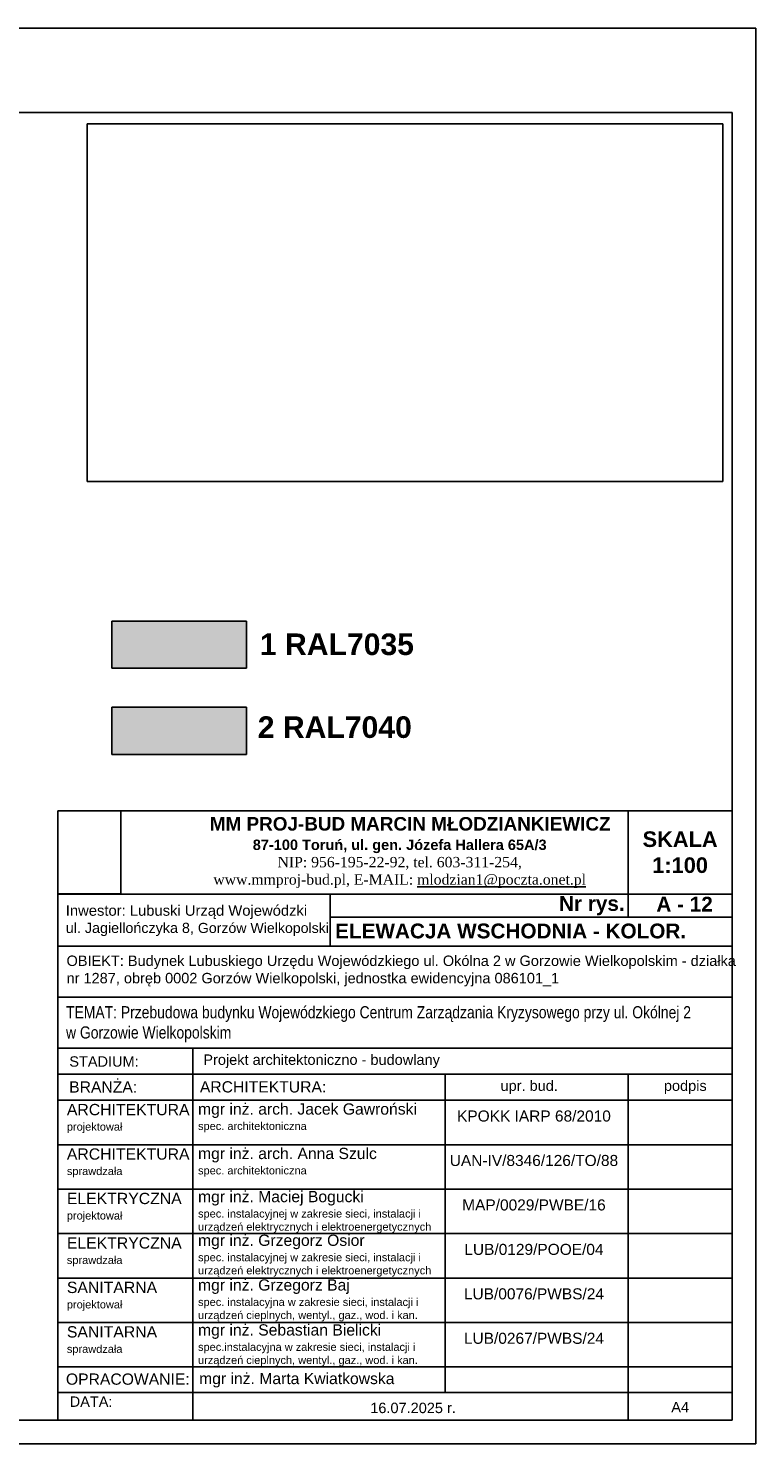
# Model space of a CAD drawing. Header units: millimetres. Extents: x 11979 to 23691, y 12825 to 41978.
# Tile 65 of 256: x 17183 to 18262, y 22092 to 24192. Entities that reach past the tile are written whole.
import ezdxf

# ---------------------------------------------------------------- set-up
doc = ezdxf.new("R2010")
doc.units = ezdxf.units.MM
doc.linetypes.add('DASHED', pattern=[19.05, 12.7, -6.35])
for name, color, linetype in [('-LI-WIDOK', 2, 'Continuous'), ('-RAMKA', 2, 'Continuous'), ('-WYMIAR', 8, 'Continuous'), ('0-RAMKA-1', 2, 'Continuous'), ('_PROJEKTOWANE', 5, 'Continuous'), ('KRESKOWANIE', 8, 'Continuous'), ('PATTERN_CLASS', 7, 'Continuous')]:
    doc.layers.add(name, color=color, linetype=linetype)
doc.layers.add('CIENKA - PRZERYWANA', color=1, linetype='DASHED', lineweight=18)
doc.styles.add('ARIAL', font='arial.ttf', dxfattribs={"height": 0.5})
picture_1 = doc.add_image_def('image3.jpg', size_in_pixel=(3264, 1836))
picture_2 = doc.add_image_def('image6.jpg', size_in_pixel=(2304, 3037))

# ---------------------------------------------------------------- blocks, each defined once
blk = doc.blocks.new('FRWERFRWFSDWR')
at = {"layer": '-RAMKA', "color": 8}
for p, q in [((7167.9, 12472.2), (10137.9, 12472.2)), ((7167.9, 12472.2), (7167.9, 10372.2)), ((10137.9, 12472.2), (10137.9, 10372.2)), ((7167.9, 10372.2), (10137.9, 10372.2))]:
    blk.add_line(p, q, dxfattribs=at)
at = {"layer": '-RAMKA', "color": 2}
for p, q in [((10102.9, 12347.2), (7202.9, 12347.2)), ((7202.9, 12347.2), (7202.9, 10407.2)), ((7202.9, 10407.2), (10102.9, 10407.2))]:
    blk.add_line(p, q, dxfattribs=at)
at = {"layer": '-RAMKA'}
blk.add_line((10102.9, 10407.2), (10102.9, 12347.2), dxfattribs=at)

msp = doc.modelspace()

# ---------------------------------------------------------------- hatches: boundary and pattern name
at = {"layer": '-LI-WIDOK', "true_color": 0xd7d6d5}
h = msp.add_hatch(color=254, dxfattribs=at)
h.dxf.hatch_style = 1
h.paths.add_polyline_path([(17506.86, 23242.35), (17506.86, 23312.35), (17306.86, 23312.35), (17306.86, 23302.35), (17306.86, 23242.35)])
at = {"layer": 'CIENKA - PRZERYWANA', "true_color": 0xafadac}
h = msp.add_hatch(color=253, dxfattribs=at)
h.dxf.hatch_style = 1
h.paths.add_polyline_path([(17506.86, 23114.55), (17506.86, 23184.55), (17306.86, 23184.55), (17306.86, 23174.55), (17306.86, 23114.55)])

# ---------------------------------------------------------------- linework, layer by layer
at = {"layer": '-LI-WIDOK', "color": 244, "true_color": 0x991b1e}
for p, q in [((17306.86, 23312.35), (17306.86, 23302.35)), ((17506.86, 23312.35), (17306.86, 23312.35)), ((17506.86, 23242.35), (17506.86, 23312.35)), ((17306.86, 23302.35), (17306.86, 23242.35)), ((17306.86, 23242.35), (17506.86, 23242.35)), ((17306.86, 23184.55), (17306.86, 23174.55)), ((17506.86, 23184.55), (17306.86, 23184.55)), ((17506.86, 23114.55), (17506.86, 23184.55)), ((17306.86, 23174.55), (17306.86, 23114.55)), ((17306.86, 23114.55), (17506.86, 23114.55))]:
    msp.add_line(p, q, dxfattribs=at)
at = {"layer": 'PATTERN_CLASS'}
for p, q in [((18072.83, 23030.37), (18072.83, 22872.8)), ((17226.97, 22907.34), (18227.11, 22907.34)), ((17630.76, 22907.34), (17630.76, 22830.2)), ((17630.76, 22872.8), (18227.11, 22872.8)), ((17226.97, 22830.2), (18227.11, 22830.2)), ((17226.97, 22754.38), (18227.11, 22754.38)), ((17226.97, 22678.55), (18227.11, 22678.55)), ((17427.03, 22678.55), (17427.03, 22126.84)), ((17226.97, 22639.98), (18227.11, 22639.98)), ((17801.33, 22639.98), (17801.33, 22168.02)), ((18072.83, 22639.98), (18072.83, 22126.84)), ((17226.97, 22601.41), (18227.11, 22601.41)), ((17226.97, 22601.41), (18227.11, 22601.41)), ((17226.97, 22535.46), (18227.11, 22535.46)), ((17226.97, 22469.5), (18227.11, 22469.5)), ((17226.97, 22403.55), (18227.11, 22403.55)), ((17226.97, 22337.59), (18227.11, 22337.59)), ((17226.97, 22271.64), (18227.11, 22271.64)), ((17226.97, 22205.68), (18227.11, 22205.68)), ((17226.97, 22168.02), (18227.11, 22168.02)), ((17226.97, 22126.84), (18227.11, 22126.84))]:
    msp.add_line(p, q, dxfattribs=at)
msp.add_lwpolyline([(17226.97, 22126.84), (18227.11, 22126.84), (18227.11, 23030.64), (17226.97, 23030.64)], close=True, dxfattribs=at)

# ---------------------------------------------------------------- block references
at = {"layer": '_PROJEKTOWANE'}
msp.add_blockref('FRWERFRWFSDWR', (8124.24, 11719.61), dxfattribs=at)

# ---------------------------------------------------------------- texts
at = {"layer": '0-RAMKA-1', "style": 'ARIAL'}
for s, insert, char_height, width, attachment_point in [('{\\fArial|b1|i0|c238|p34;1 RAL7035}', (17526.58, 23277.69), 32, 706.6629, 4), ('{\\fArial|b1|i0|c238|p34;2 RAL7040}', (17523.41, 23154.78), 32, 706.6629, 4), ('{\\fArial|b1|i0|c238|p34;\\H1.3x;    \\C170;MM PROJ-BUD MARCIN MŁODZIANKIEWICZ\\H0.7692x; \\C256;\\P87-100 Toruń, ul. gen. Józefa Hallera 65A/3\\P\\fTimes New Roman|b0|i0|c238|p18;NIP: 956-195-22-92, tel. 603-311-254,\\P\\C170;www.mmproj-bud.pl, E-MAIL: \\Lmlodzian1@poczta.onet.pl}', (17733.99, 22968.93), 15.4281, 677.6793, 5), ('\\fArial|b1|i0|c238|p34;Nr rys. ', (17970.33, 22890.07), 22, 100.6683, 4), ('\\fArial|b1|i0|c238|p34;A - 12', (18114.78, 22892.38), 22, 590.5642, 4), ('\\fArial|b1|i0|c238|p34;ELEWACJA WSCHODNIA - KOLOR.', (17638.21, 22852.42), 22, 706.6629, 4), ('OBIEKT: Budynek Lubuskiego Urzędu Wojewódzkiego ul. Okólna 2 w Gorzowie Wielkopolskim - działka nr 1287, obręb 0002 Gorzów Wielkopolski, jednostka ewidencyjna 086101_1', (17239.78, 22793.16), 15.42807, 990.7889, 4), ('{\\fArial Narrow|b0|i0|c238|p34;\\H1.166738x;TEMAT: Przebudowa budynku Wojewódzkiego Centrum Zarządzania Kryzysowego przy ul. Okólnej 2 w Gorzowie Wielkopolskim}', (17239, 22714.28), 15.42807, 932.4839, 4), ('{\\fArial|b0|i0|c238|p34;STADIUM:}', (17243.85, 22658.81), 15.4281, 165.1553, 4), ('Projekt architektoniczno - budowlany', (17442.68, 22659.27), 15.4281, 729.6726, 4), ('{\\fArial|b0|i0|c238|p34;BRANŻA:}', (17243.64, 22621.15), 16.6667, 178.4144, 4), ('ARCHITEKTURA:', (17437.58, 22621.15), 16.6667, 454.919, 4), ('{\\fArial|b0|i0|c238|p34;upr. bud.}', (17926.09, 22620.7), 15.4281, 138.8526, 5), ('{\\fArial|b0|i0|c238|p34;podpis}', (18157.69, 22620.7), 15.4281, 138.8526, 5), ('{\\fArial|b0|i0|c238|p34;mgr inż. arch. Jacek Gawroński\\P\\H0.7x;spec. architektoniczna}', (17434.85, 22575.28), 16.6667, 335.8406, 4), ('ARCHITEKTURA\\P\\H0.69651x;projektował', (17240.26, 22574.4), 16.7501, 179.3065, 4), ('{\\fArial|b0|i0|c238|p34;KPOKK IARP 68/2010}', (17933.17, 22577.89), 16.415, 228.982, 5), ('ARCHITEKTURA\\P{\\H0.69651x;sprawdzała}', (17240.26, 22508.44), 16.7501, 179.3065, 4), ('mgr inż. arch. Anna Szulc\\P\\H0.7x;spec. architektoniczna', (17434.85, 22509.33), 16.6667, 335.8406, 4), ('\\A1;UAN-IV/8346/126/TO/88', (17933.17, 22511.94), 16.415, 228.982, 5), ('ELEKTRYCZNA\\P{\\H0.69651x;projektował}', (17240.26, 22442.49), 16.7501, 179.3065, 4), ('\\pxsm1;mgr inż. Maciej Bogucki\\P{\\H0.7x;spec. instalacyjnej w zakresie sieci, instalacji i urządzeń elektrycznych i elektroenergetycznych}', (17434.85, 22435.61), 16.66667, 367.673, 4), ('MAP/0029/PWBE/16', (17933.17, 22445.98), 16.415, 228.982, 5), ('ELEKTRYCZNA\\P{\\H0.69651x;sprawdzała}', (17240.26, 22376.53), 16.7501, 179.3065, 4), ('\\pxsm1;mgr inż. Grzegorz Osior\\P{\\H0.7x;spec. \\fArial|b0|i0|c0|p34;instalacyjnej w zakresie sieci, instalacji i urządzeń elektrycznych i elektroenergetycznych}', (17434.85, 22370.79), 16.66667, 366.4883, 4), ('\\A1;LUB/0129/POOE/04', (17933.17, 22380.03), 16.415, 228.982, 5), ('SANITARNA\\P{\\H0.69651x;projektował}', (17240.26, 22310.58), 16.7501, 179.3065, 4), ('\\pxsm1;mgr inż. Grzegorz Baj\\P{\\H0.7x;spec. instalacyjna w zakresie sieci, instalacji i urządzeń cieplnych, wentyl., gaz., wod. i kan.}', (17434.85, 22304.48), 16.66667, 389.6374, 4), ('LUB/0076/PWBS/24', (17933.17, 22314.07), 16.415, 228.982, 5), ('SANITARNA\\P{\\H0.69651x;sprawdzała}', (17240.26, 22244.62), 16.7501, 179.3065, 4), ('\\pxsm1;mgr inż. Sebastian Bielicki\\P{\\H0.7x;spec.\\fArial|b0|i0|c0|p34;instalacyjna w zakresie sieci, instalacji i urządzeń cieplnych, wentyl., gaz., wod. i kan.}', (17434.85, 22237.78), 16.66667, 335.8406, 4), ('\\A1;LUB/0267/PWBS/24', (17933.17, 22248.12), 16.415, 228.982, 5), ('OPRACOWANIE:', (17238.83, 22187.54), 16.6667, 178.4144, 4), ('mgr inż. Marta Kwiatkowska', (17436.44, 22186.05), 16.6667, 335.8406, 4), ('{\\fArial|b0|i0|c238|p34;DATA:}', (17244.45, 22154.24), 15.4281, 165.1553, 4), ('A4', (18136.9, 22146.14), 15.428, 154.2807, 4), ('16.07.2025 r.', (17690.33, 22144.82), 15.4281, 245.7591, 4)]:
    msp.add_mtext(s, dxfattribs=dict(at, insert=insert, char_height=char_height, width=width, attachment_point=attachment_point))
at = {"layer": '0-RAMKA-1', "insert": (17238.65, 22867.9), "char_height": 15.6873, "width": 517.1718, "attachment_point": 4, "line_spacing_factor": 0.996, "style": 'ARIAL'}
msp.add_mtext('\\pxt24.218372;Inwestor: Lubuski Urząd Wojewódzki\\P{\\H0.968939x;ul. Jagiellończyka 8, \\H0.986842x;Gorzów Wielkopolski}', dxfattribs=at)
at = {"layer": 'KRESKOWANIE', "insert": (18149.97, 22969.32), "char_height": 23.1421, "width": 154.2807, "attachment_point": 5, "style": 'ARIAL'}
msp.add_mtext('\\fArial|b1|i0|c238|p34;SKALA\\P1:100', dxfattribs=at)

# ---------------------------------------------------------------- pictures from other files: only their frames are drawn
at = {"layer": '-LI-WIDOK'}
image = msp.add_image(picture_1, insert=(17270.56, 23519.64), size_in_units=(942.91, 530.38), rotation=0, dxfattribs=at)
image.dxf.flags = 7
at = {"layer": '-WYMIAR'}
image = msp.add_image(picture_2, insert=(17226.97, 22907.55), size_in_units=(93.48, 123.22), dxfattribs=at)
image.dxf.flags = 7
image = msp.add_image(picture_2, insert=(17226.97, 22907.34), size_in_units=(0.157, 0.207), dxfattribs=at)
image.dxf.flags = 7

doc.saveas('drawing.dxf')
